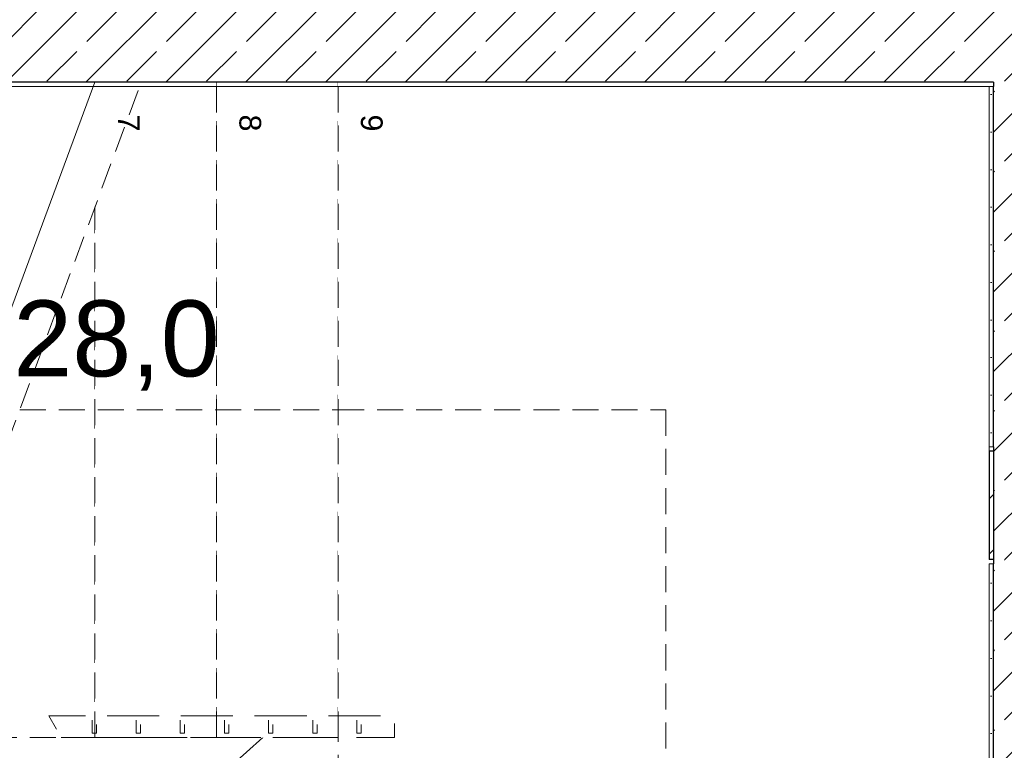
# Model space of a CAD drawing. Header units: millimetres. Extents: x -52968 to 399385, y -141133 to 110561.
# Tile 64 of 146: x 75637 to 77905, y -105737 to -104054. Entities that reach past the tile are written whole.
import ezdxf

# ---------------------------------------------------------------- set-up
doc = ezdxf.new("R2010")
doc.units = ezdxf.units.MM
for name, pattern in [('SIM-Wegliniec-21.07.2025-Parter$0$Krawędzie ukryte', [170, 120, -50]), ('SIM-Wegliniec-21.07.2025-Parter$0$Przerywana gęsta', [90, 60, -30]), ('SIM-Wegliniec-21.07.2025-Parter$0$Wipeout_Contour', [1000, 0, -1000])]:
    doc.linetypes.add(name, pattern=pattern)
doc.layers.add('_xref', color=250, linetype='Continuous')
for name, color, linetype, lineweight in [('SIM-Wegliniec-21.07.2025-Parter$0$Nowe_A-Balustrady-Schody_Nr_pióra__91', 250, 'Continuous', 0), ('SIM-Wegliniec-21.07.2025-Parter$0$Nowe_A-Konstrukcja Opis_Nr_pióra__58', 250, 'Continuous', 0), ('SIM-Wegliniec-21.07.2025-Parter$0$Nowe_A-Konstrukcja Opis_Nr_pióra__78', 250, 'Continuous', 0), ('SIM-Wegliniec-21.07.2025-Parter$0$Nowe_A-Schody', 250, 'Continuous', 0), ('SIM-Wegliniec-21.07.2025-Parter$0$Nowe_A-Schody _Nr_pióra__1', 250, 'Continuous', 0), ('SIM-Wegliniec-21.07.2025-Parter$0$Nowe_A-Schody _Nr_pióra__11', 250, 'Continuous', 0), ('SIM-Wegliniec-21.07.2025-Parter$0$Nowe_A-Schody _Nr_pióra__71', 250, 'Continuous', 0), ('SIM-Wegliniec-21.07.2025-Parter$0$Nowe_A-Schody _Nr_pióra__91', 250, 'Continuous', 0), ('SIM-Wegliniec-21.07.2025-Parter$0$Nowe_A-Ściany-Konstrukcyjne', 250, 'Continuous', 0), ('SIM-Wegliniec-21.07.2025-Parter$0$Nowe_A-Ściany-Konstrukcyjne_Nr_pióra__27', 250, 'Continuous', 0), ('SIM-Wegliniec-21.07.2025-Parter$0$Nowe_A-Ściany-Konstrukcyjne_Nr_pióra__47', 250, 'Continuous', 0), ('SIM-Wegliniec-21.07.2025-Parter$0$Nowe_A-Ściany-Wewnętrzne', 250, 'Continuous', 0), ('SIM-Wegliniec-21.07.2025-Parter$0$Nowe_A-Ściany-Wewnętrzne_Nr_pióra__27', 250, 'Continuous', 0), ('SIM-Wegliniec-21.07.2025-Parter$0$Nowe_A-Ściany-Wewnętrzne_Nr_pióra__47', 250, 'Continuous', 0)]:
    doc.layers.add(name, color=color, linetype=linetype, lineweight=lineweight)
doc.styles.add('SIM-Wegliniec-21.07.2025-Parter$0$STYL_AUTOMATYCZNY_1', font='arial.ttf')
doc.styles.add('SIM-Wegliniec-21.07.2025-Parter$0$STYL_AUTOMATYCZNY_6', font='arial.ttf', dxfattribs={"width": 0.7})
doc.dimstyles.new('SIM-Wegliniec-21.07.2025-Parter$0$STYL_AUTOMATYCZNY__9', dxfattribs={"dimtxt": 0.18, "dimasz": 76, "dimexe": 0.18, "dimexo": 0.0625, "dimgap": 0, "dimtad": 0, "dimtih": 1, "dimtoh": 1, "dimdec": 4, "dimzin": 0, "dimdsep": 46, "dimcen": 0.09, "dimadec": 0, "dimazin": 0, "dimtfac": 1, "dimtdec": 4, "dimtmove": 0, "dimatfit": 3, "dimldrblk": 'SIM-Wegliniec-21.07.2025-Parter$0$ARROWHEAD_16', "dimfxl": 1, "dimtolj": 1, "dimtzin": 0, "dimarcsym": 0})
pattern_1 = [(45, (0, 0), (-91.92388, 91.92388), []), (45, (-45.96, 45.96), (-91.92388, 91.92388), [97.5, -32.5])]
pattern_2 = [(0, (0, 0), (0, 86.60254), [0, -50]), (0, (25, 43.3), (0, 86.60254), [0, -50])]

# ---------------------------------------------------------------- blocks, each defined once
blk = doc.blocks.new('SIM-Wegliniec-21.07.2025-Parter$0$ARROWHEAD_16')
at = {"linetype": 'Continuous', "lineweight": 0}
blk.add_hatch(color=0, dxfattribs=at).paths.add_polyline_path([(-0.9093, 0.525), (0, 0), (-0.9093, -0.525)])
at = {"color": 0, "linetype": 'Continuous', "lineweight": 0}
blk.add_line((0, 0), (-1, 0), dxfattribs=at)
blk = doc.blocks.new('SIM-Wegliniec-21.07.2025-Parter')
at = {"layer": 'SIM-Wegliniec-21.07.2025-Parter$0$Nowe_A-Konstrukcja Opis_Nr_pióra__58', "linetype": 'Continuous', "lineweight": 13}
blk.add_lwpolyline([(74400.1, -107317.6), (77880.1, -104197.6)], dxfattribs=at)
at = {"layer": 'SIM-Wegliniec-21.07.2025-Parter$0$Nowe_A-Schody _Nr_pióra__1', "linetype": 'Continuous', "lineweight": 13}
blk.add_line((74130.1, -104197.6), (75810.1, -104197.6), dxfattribs=at)
at = {"layer": 'SIM-Wegliniec-21.07.2025-Parter$0$Nowe_A-Konstrukcja Opis_Nr_pióra__58', "linetype": 'Continuous', "lineweight": 13, "insert": (76611.1, -105309.6), "char_height": 125, "attachment_point": 7, "rotation": 41.8779, "style": 'SIM-Wegliniec-21.07.2025-Parter$0$STYL_AUTOMATYCZNY_6'}
blk.add_mtext('\\A1;{\\pql;\\fArial|b0|i1|c238|p0;\\W0.700000;Poz. 5.3}', dxfattribs=at)
at = {"layer": 'SIM-Wegliniec-21.07.2025-Parter$0$Nowe_A-Konstrukcja Opis_Nr_pióra__78', "linetype": 'Continuous', "lineweight": 13, "annotation_type": 0, "has_hookline": 1, "hookline_direction": 1, "text_width": 406.2}
blk.add_leader([(75958.9, -105682.6), (75746.4, -105364), (75583.7, -105371.2)], dimstyle='SIM-Wegliniec-21.07.2025-Parter$0$STYL_AUTOMATYCZNY__9', dxfattribs=at)
at = {"linetype": 'SIM-Wegliniec-21.07.2025-Parter$0$Wipeout_Contour', "lineweight": 0, "ltscale": 386855.969534}
blk.add_wipeout([(75530.1, -104197.6), (75530.1, -104952.6), (75810.1, -104197.6)], dxfattribs=at).dxf.layer = 'SIM-Wegliniec-21.07.2025-Parter$0$Nowe_A-Schody'
at = {"layer": 'SIM-Wegliniec-21.07.2025-Parter$0$Nowe_A-Schody _Nr_pióra__11', "linetype": 'Continuous', "lineweight": 13}
blk.add_line((75530.1, -104197.6), (75810.1, -104197.6), dxfattribs=at)
at = {"linetype": 'SIM-Wegliniec-21.07.2025-Parter$0$Wipeout_Contour', "lineweight": 0, "ltscale": 518630.143941}
blk.add_wipeout([(75530.1, -105707.6), (75810.1, -105707.6), (75810.1, -104485.2), (75530.1, -105240.2)], dxfattribs=at).dxf.layer = 'SIM-Wegliniec-21.07.2025-Parter$0$Nowe_A-Schody'
at = {"layer": 'SIM-Wegliniec-21.07.2025-Parter$0$Nowe_A-Schody _Nr_pióra__91', "linetype": 'SIM-Wegliniec-21.07.2025-Parter$0$Przerywana gęsta', "lineweight": 13}
for p, q in [((75810.1, -104485.2), (75810.1, -105707.6)), ((75810.1, -105707.6), (75530.1, -105707.6))]:
    blk.add_line(p, q, dxfattribs=at)
at = {"linetype": 'SIM-Wegliniec-21.07.2025-Parter$0$Wipeout_Contour', "lineweight": 0, "ltscale": 647360.173547}
blk.add_wipeout([(76090.1, -105707.6), (76090.1, -104197.6), (75916.7, -104197.6), (75810.1, -104485.2), (75810.1, -105707.6)], dxfattribs=at).dxf.layer = 'SIM-Wegliniec-21.07.2025-Parter$0$Nowe_A-Schody'
at = {"layer": 'SIM-Wegliniec-21.07.2025-Parter$0$Nowe_A-Balustrady-Schody_Nr_pióra__91', "linetype": 'SIM-Wegliniec-21.07.2025-Parter$0$Przerywana gęsta', "lineweight": 13, "flags": 128}
for points in [[(75803.4, -105667.6), (75803.4, -105697.6), (75813.4, -105697.6), (75813.4, -105667.6)], [(75905.1, -105667.6), (75905.1, -105697.6), (75915.1, -105697.6), (75915.1, -105667.6)], [(76006.7, -105667.6), (76006.7, -105697.6), (76016.7, -105697.6), (76016.7, -105667.6)]]:
    blk.add_lwpolyline(points, close=True, dxfattribs=at)
at = {"layer": 'SIM-Wegliniec-21.07.2025-Parter$0$Nowe_A-Schody _Nr_pióra__11', "linetype": 'Continuous', "lineweight": 13}
blk.add_line((75250.1, -105707.6), (75810.1, -104197.6), dxfattribs=at)
at = {"layer": 'SIM-Wegliniec-21.07.2025-Parter$0$Nowe_A-Schody _Nr_pióra__11', "linetype": 'SIM-Wegliniec-21.07.2025-Parter$0$Przerywana gęsta', "lineweight": 13}
blk.add_line((75356.7, -105707.6), (75916.7, -104197.6), dxfattribs=at)
at = {"layer": 'SIM-Wegliniec-21.07.2025-Parter$0$Nowe_A-Schody _Nr_pióra__91', "linetype": 'SIM-Wegliniec-21.07.2025-Parter$0$Przerywana gęsta', "lineweight": 13}
for p, q in [((75916.7, -104197.6), (76090.1, -104197.6)), ((76090.1, -104197.6), (76090.1, -105707.6)), ((75810.1, -105707.6), (75810.1, -104485.2)), ((76090.1, -105707.6), (75810.1, -105707.6))]:
    blk.add_line(p, q, dxfattribs=at)
at = {"layer": 'SIM-Wegliniec-21.07.2025-Parter$0$Nowe_A-Schody _Nr_pióra__71', "lineweight": 13, "insert": (75250.1, -104926.6), "char_height": 175, "attachment_point": 8, "style": 'SIM-Wegliniec-21.07.2025-Parter$0$STYL_AUTOMATYCZNY_1'}
blk.add_mtext('\\A1;{\\pqc;\\pt0,3550;\\fArial|b0|i0|c238|p0;\\W1.000000;17 x \\fArial|b0|i0|c238|p0;\\W1.000000;17,0\\fArial|b0|i0|c238|p0;\\W1.000000;\\A1{\\H.66x;\\S^  ;}\\fArial|b0|i0|c238|p0;\\W1.000000;\\fArial|b0|i0|c238|p0;\\W1.000000; x \\fArial|b0|i0|c238|p0;\\W1.000000;28,0\\fArial|b0|i0|c238|p0;\\W1.000000;\\A1{\\H.66x;\\S^  ;}\\fArial|b0|i0|c238|p0;\\W1.000000;\\fArial|b0|i0|c238|p0;\\W1.000000;\\fArial|b0|i0|c238|p0;\\W1.000000;\\fArial|b0|i0|c238|p0;\\W1.000000;\\A1{\\H.66x;\\S^  ;}\\fArial|b0|i0|c238|p0;\\W1.000000;}', dxfattribs=at)
at = {"layer": 'SIM-Wegliniec-21.07.2025-Parter$0$Nowe_A-Schody _Nr_pióra__71', "lineweight": 13, "insert": (75887.9, -104311.2), "char_height": 50, "attachment_point": 6, "rotation": 270, "style": 'SIM-Wegliniec-21.07.2025-Parter$0$STYL_AUTOMATYCZNY_1'}
blk.add_mtext('\\A1;{\\pqr;\\fArial|b0|i0|c238|p0;\\W1.000000;7}', dxfattribs=at)
at = {"linetype": 'SIM-Wegliniec-21.07.2025-Parter$0$Wipeout_Contour', "lineweight": 0, "ltscale": 518864.628352}
blk.add_wipeout([(76090.1, -105707.6), (76370.1, -105707.6), (76370.1, -104197.6), (76090.1, -104197.6)], dxfattribs=at).dxf.layer = 'SIM-Wegliniec-21.07.2025-Parter$0$Nowe_A-Schody'
at = {"layer": 'SIM-Wegliniec-21.07.2025-Parter$0$Nowe_A-Balustrady-Schody_Nr_pióra__91', "linetype": 'SIM-Wegliniec-21.07.2025-Parter$0$Przerywana gęsta', "lineweight": 13, "flags": 128}
for points in [[(76108.4, -105667.6), (76108.4, -105697.6), (76118.4, -105697.6), (76118.4, -105667.6)], [(76210.1, -105667.6), (76210.1, -105697.6), (76220.1, -105697.6), (76220.1, -105667.6)], [(76311.7, -105667.6), (76311.7, -105697.6), (76321.7, -105697.6), (76321.7, -105667.6)]]:
    blk.add_lwpolyline(points, close=True, dxfattribs=at)
at = {"layer": 'SIM-Wegliniec-21.07.2025-Parter$0$Nowe_A-Schody _Nr_pióra__91', "linetype": 'SIM-Wegliniec-21.07.2025-Parter$0$Przerywana gęsta', "lineweight": 13}
for p, q in [((76090.1, -105707.6), (76090.1, -104197.6)), ((76090.1, -104197.6), (76370.1, -104197.6)), ((76370.1, -104197.6), (76370.1, -105707.6)), ((76370.1, -105707.6), (76090.1, -105707.6))]:
    blk.add_line(p, q, dxfattribs=at)
at = {"layer": 'SIM-Wegliniec-21.07.2025-Parter$0$Nowe_A-Schody _Nr_pióra__71', "lineweight": 13, "insert": (76167.5, -104311.2), "char_height": 50, "attachment_point": 6, "rotation": 270, "style": 'SIM-Wegliniec-21.07.2025-Parter$0$STYL_AUTOMATYCZNY_1'}
blk.add_mtext('\\A1;{\\pqr;\\fArial|b0|i0|c238|p0;\\W1.000000;8}', dxfattribs=at)
at = {"linetype": 'SIM-Wegliniec-21.07.2025-Parter$0$Wipeout_Contour', "lineweight": 0, "ltscale": 784489.608913}
blk.add_wipeout([(76370.1, -104197.6), (76370.1, -105707.6), (76370.1, -105807.6), (76370.1, -107317.6), (77880.1, -107317.6), (77880.1, -104197.6)], dxfattribs=at).dxf.layer = 'SIM-Wegliniec-21.07.2025-Parter$0$Nowe_A-Schody'
at = {"layer": 'SIM-Wegliniec-21.07.2025-Parter$0$Nowe_A-Ściany-Konstrukcyjne', "linetype": 'Continuous', "lineweight": 0}
h = blk.add_hatch(dxfattribs=at)
h.set_pattern_fill('Beton_zbrojony', color=256, style=0, pattern_type=2)
h.set_pattern_definition(pattern_1)
h.paths.add_polyline_path([(77880.1, -102207.6), (77880.1, -104207.6), (78130.1, -104207.6), (78130.1, -102207.6)])
h = blk.add_hatch(dxfattribs=at)
h.set_pattern_fill('Beton_zbrojony', color=256, style=0, pattern_type=2)
h.set_pattern_definition(pattern_1)
h.paths.add_polyline_path([(77880.1, -103947.6), (75380.1, -103947.6), (75380.1, -104197.6), (77880.1, -104197.6)])
at = {"layer": 'SIM-Wegliniec-21.07.2025-Parter$0$Nowe_A-Ściany-Konstrukcyjne', "linetype": 'Continuous', "lineweight": 0, "true_color": 0x000000}
h = blk.add_hatch(dxfattribs=at)
h.set_pattern_fill('Tynk', color=18, style=0, pattern_type=2)
h.set_pattern_definition(pattern_2)
h.paths.add_polyline_path([(77880.1, -104197.6), (75380.1, -104197.6), (75380.1, -104207.6), (77880.1, -104207.6)])
at = {"layer": 'SIM-Wegliniec-21.07.2025-Parter$0$Nowe_A-Ściany-Konstrukcyjne', "linetype": 'Continuous', "lineweight": 0}
h = blk.add_hatch(dxfattribs=at)
h.set_pattern_fill('Tynk', color=256, style=0, pattern_type=2)
h.set_pattern_definition(pattern_2)
h.paths.add_polyline_path([(77880.1, -105037.6), (77880.1, -104207.6), (77870.1, -104207.6), (77870.1, -105037.6)])
h = blk.add_hatch(dxfattribs=at)
h.set_pattern_fill('Beton_zbrojony', color=256, style=0, pattern_type=2)
h.set_pattern_definition(pattern_1)
h.paths.add_polyline_path([(78130.1, -105037.6), (78130.1, -104207.6), (77880.1, -104207.6), (77880.1, -105037.6)])
h = blk.add_hatch(dxfattribs=at)
h.set_pattern_fill('Beton_zbrojony', color=256, style=0, pattern_type=2)
h.set_pattern_definition(pattern_1)
h.paths.add_polyline_path([(77880.1, -105047.6), (78130.1, -105047.6), (78130.1, -105037.6), (77880.1, -105037.6)])
h = blk.add_hatch(dxfattribs=at)
h.set_pattern_fill('Beton_zbrojony', color=256, style=0, pattern_type=2)
h.set_pattern_definition(pattern_1)
h.paths.add_polyline_path([(77880.1, -105297.6), (78130.1, -105297.6), (78130.1, -105047.6), (77880.1, -105047.6)])
h = blk.add_hatch(dxfattribs=at)
h.set_pattern_fill('Tynk', color=256, style=0, pattern_type=2)
h.set_pattern_definition(pattern_2)
h.paths.add_polyline_path([(77880.1, -107307.6), (77880.1, -105307.6), (77870.1, -105307.6), (77870.1, -107307.6)])
h = blk.add_hatch(dxfattribs=at)
h.set_pattern_fill('Beton_zbrojony', color=256, style=0, pattern_type=2)
h.set_pattern_definition(pattern_1)
h.paths.add_polyline_path([(77880.1, -105307.6), (78130.1, -105307.6), (78130.1, -105297.6), (77880.1, -105297.6)])
h = blk.add_hatch(dxfattribs=at)
h.set_pattern_fill('Beton_zbrojony', color=256, style=0, pattern_type=2)
h.set_pattern_definition(pattern_1)
h.paths.add_polyline_path([(78130.1, -107317.6), (78130.1, -105307.6), (77880.1, -105307.6), (77880.1, -107317.6)])
at = {"layer": 'SIM-Wegliniec-21.07.2025-Parter$0$Nowe_A-Ściany-Wewnętrzne', "linetype": 'Continuous', "lineweight": 0, "true_color": 0x000000}
h = blk.add_hatch(dxfattribs=at)
h.set_pattern_fill('Tynk', color=18, style=0, pattern_type=2)
h.set_pattern_definition(pattern_2)
h.paths.add_polyline_path([(77880.1, -105037.6), (77870.1, -105037.6), (77870.1, -105047.6), (77880.1, -105047.6)])
at = {"layer": 'SIM-Wegliniec-21.07.2025-Parter$0$Nowe_A-Ściany-Wewnętrzne', "linetype": 'Continuous', "lineweight": 0}
h = blk.add_hatch(dxfattribs=at)
h.set_pattern_fill('Bloczki_ceramiczne', color=256, style=0, pattern_type=2)
h.set_pattern_definition([(45, (0, 0), (-63.63961, 63.63961), [])])
h.paths.add_polyline_path([(77880.1, -105047.6), (77870.1, -105047.6), (77870.1, -105297.6), (77880.1, -105297.6)])
at = {"layer": 'SIM-Wegliniec-21.07.2025-Parter$0$Nowe_A-Ściany-Wewnętrzne', "linetype": 'Continuous', "lineweight": 0, "true_color": 0x000000}
h = blk.add_hatch(dxfattribs=at)
h.set_pattern_fill('Tynk', color=18, style=0, pattern_type=2)
h.set_pattern_definition(pattern_2)
h.paths.add_polyline_path([(77880.1, -105297.6), (77870.1, -105297.6), (77870.1, -105307.6), (77880.1, -105307.6)])
at = {"layer": 'SIM-Wegliniec-21.07.2025-Parter$0$Nowe_A-Balustrady-Schody_Nr_pióra__91', "linetype": 'SIM-Wegliniec-21.07.2025-Parter$0$Krawędzie ukryte', "lineweight": 13, "flags": 128}
blk.add_lwpolyline([(75732.3, -105707.6), (76500.1, -105707.6), (76500.1, -105657.6), (75703.4, -105657.6)], close=True, dxfattribs=at)
at = {"layer": 'SIM-Wegliniec-21.07.2025-Parter$0$Nowe_A-Balustrady-Schody_Nr_pióra__91', "linetype": 'SIM-Wegliniec-21.07.2025-Parter$0$Przerywana gęsta', "lineweight": 13, "flags": 128}
blk.add_lwpolyline([(76413.4, -105667.6), (76413.4, -105697.6), (76423.4, -105697.6), (76423.4, -105667.6)], close=True, dxfattribs=at)
at = {"layer": 'SIM-Wegliniec-21.07.2025-Parter$0$Nowe_A-Schody _Nr_pióra__11', "linetype": 'SIM-Wegliniec-21.07.2025-Parter$0$Przerywana gęsta', "lineweight": 13}
for p, q in [((75636.7, -104952.6), (76370.1, -104952.6)), ((76370.1, -104952.6), (77125.1, -104952.6)), ((77125.1, -104952.6), (77125.1, -106562.6))]:
    blk.add_line(p, q, dxfattribs=at)
at = {"layer": 'SIM-Wegliniec-21.07.2025-Parter$0$Nowe_A-Schody _Nr_pióra__91', "linetype": 'SIM-Wegliniec-21.07.2025-Parter$0$Przerywana gęsta', "lineweight": 13}
for p, q in [((76370.1, -104197.6), (77880.1, -104197.6)), ((76370.1, -105707.6), (76370.1, -104197.6)), ((77880.1, -104197.6), (77880.1, -107317.6)), ((76370.1, -105807.6), (76370.1, -105707.6))]:
    blk.add_line(p, q, dxfattribs=at)
at = {"layer": 'SIM-Wegliniec-21.07.2025-Parter$0$Nowe_A-Ściany-Konstrukcyjne_Nr_pióra__27', "linetype": 'Continuous', "lineweight": 25}
for p, q in [((77880.1, -104197.6), (75380.1, -104197.6)), ((77880.1, -105037.6), (77880.1, -104207.6)), ((77880.1, -107307.6), (77880.1, -105307.6))]:
    blk.add_line(p, q, dxfattribs=at)
at = {"layer": 'SIM-Wegliniec-21.07.2025-Parter$0$Nowe_A-Ściany-Konstrukcyjne_Nr_pióra__27', "linetype": 'Continuous', "lineweight": 25, "flags": 128}
blk.add_lwpolyline([(77880.1, -104197.6), (77880.1, -104207.6)], dxfattribs=at)
blk.add_lwpolyline([(77880.1, -104197.6), (77880.1, -104207.6)], dxfattribs=at)
at = {"layer": 'SIM-Wegliniec-21.07.2025-Parter$0$Nowe_A-Ściany-Konstrukcyjne_Nr_pióra__47', "linetype": 'Continuous', "lineweight": 15, "flags": 128}
for points in [[(75380.1, -104207.6), (77880.1, -104207.6)], [(77870.1, -104207.6), (77870.1, -105037.6)], [(77870.1, -105307.6), (77870.1, -107307.6)]]:
    blk.add_lwpolyline(points, dxfattribs=at)
at = {"layer": 'SIM-Wegliniec-21.07.2025-Parter$0$Nowe_A-Ściany-Wewnętrzne_Nr_pióra__27', "linetype": 'Continuous', "lineweight": 25}
for p, q in [((77880.1, -105047.6), (77870.1, -105047.6)), ((77880.1, -105037.6), (77880.1, -105047.6)), ((77880.1, -105037.6), (77880.1, -105047.6)), ((77880.1, -105047.6), (77880.1, -105297.6)), ((77880.1, -105047.6), (77880.1, -105297.6)), ((77880.1, -105297.6), (77870.1, -105297.6)), ((77880.1, -105297.6), (77880.1, -105307.6)), ((77880.1, -105297.6), (77880.1, -105307.6))]:
    blk.add_line(p, q, dxfattribs=at)
at = {"layer": 'SIM-Wegliniec-21.07.2025-Parter$0$Nowe_A-Ściany-Wewnętrzne_Nr_pióra__27', "linetype": 'Continuous', "lineweight": 25, "flags": 128}
blk.add_lwpolyline([(77870.1, -105047.6), (77870.1, -105297.6)], dxfattribs=at)
at = {"layer": 'SIM-Wegliniec-21.07.2025-Parter$0$Nowe_A-Ściany-Wewnętrzne_Nr_pióra__47', "linetype": 'Continuous', "lineweight": 15, "flags": 128}
for points in [[(77880.1, -105037.6), (77870.1, -105037.6)], [(77870.1, -105037.6), (77870.1, -105047.6)], [(77870.1, -105307.6), (77880.1, -105307.6)]]:
    blk.add_lwpolyline(points, dxfattribs=at)
at = {"layer": 'SIM-Wegliniec-21.07.2025-Parter$0$Nowe_A-Schody _Nr_pióra__71', "lineweight": 13, "insert": (76447.5, -104311.2), "char_height": 50, "attachment_point": 6, "rotation": 270, "style": 'SIM-Wegliniec-21.07.2025-Parter$0$STYL_AUTOMATYCZNY_1'}
blk.add_mtext('\\A1;{\\pqr;\\fArial|b0|i0|c238|p0;\\W1.000000;9}', dxfattribs=at)

msp = doc.modelspace()

# ---------------------------------------------------------------- block references
at = {"layer": '_xref'}
msp.add_blockref('SIM-Wegliniec-21.07.2025-Parter', (0, 0), dxfattribs=at)

doc.saveas('drawing.dxf')
